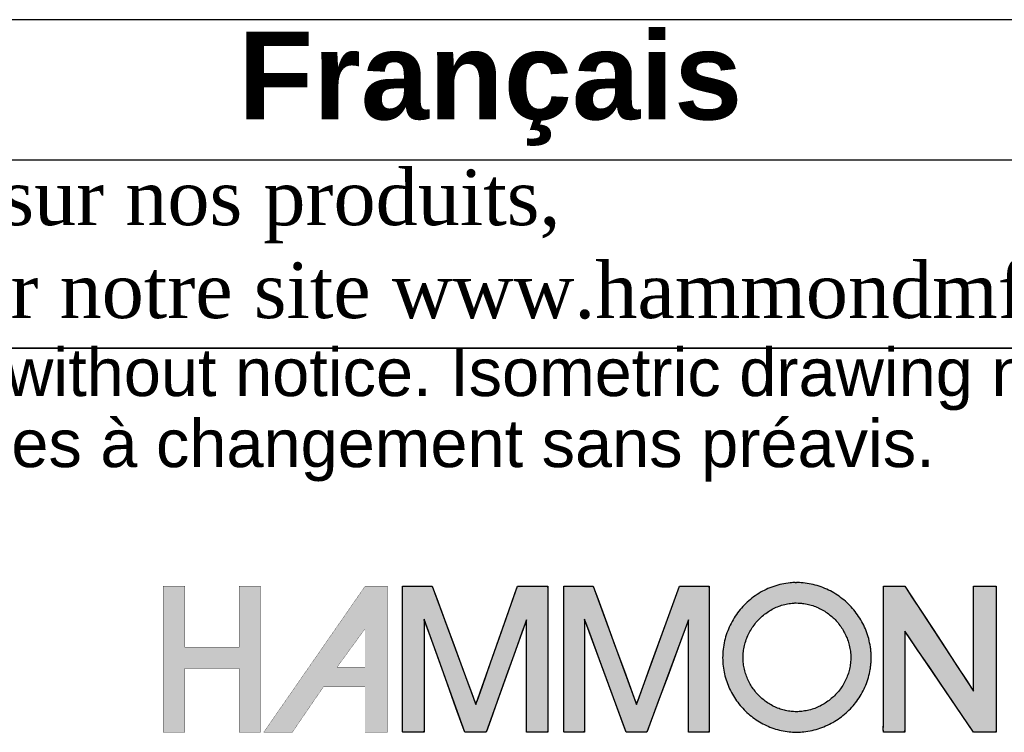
# Model space of a CAD drawing. Header units: inches. Extents: x 0 to 80, y 0 to 59.8.
# Tile 5 of 12: x 68.1 to 75.2, y 5.3 to 10.4. Entities that reach past the tile are written whole.
import ezdxf

# ---------------------------------------------------------------- set-up
doc = ezdxf.new("R2010")
doc.units = ezdxf.units.IN
doc.header["$MEASUREMENT"] = 0
doc.layers.add('Default', color=7, linetype='Continuous')

# ---------------------------------------------------------------- blocks, each defined once
blk = doc.blocks.new('Block1')
at = {"layer": 'Default', "linetype": 'Continuous'}
for points in [[(1.3629, 1.2145), (1.3629, 1.1253), (1.2832, 1.1253), (1.2832, 1.2145), (1.2517, 1.2145), (1.2517, 1.0005), (1.2832, 1.0005), (1.2832, 1.0939), (1.3629, 1.0939), (1.3629, 1.0939), (1.3629, 1.0005), (1.3943, 1.0005), (1.3943, 1.2145)], [(1.6025, 1.2145), (1.6025, 1.1948), (1.6025, 1.175), (1.6025, 1.1553), (1.6025, 1.1356), (1.6025, 1.1159), (1.6025, 1.0962), (1.6025, 1.0794), (1.6025, 1.0686), (1.6025, 1.0579), (1.6025, 1.0471), (1.6025, 1.0363), (1.6025, 1.0255), (1.6025, 1.0147), (1.6025, 1.0106), (1.6025, 1.0091), (1.6024, 1.007), (1.6024, 1.0047), (1.6024, 1.0026), (1.6026, 1.0011), (1.6029, 1.0005), (1.6075, 1.0005), (1.6122, 1.0005), (1.6169, 1.0005), (1.6215, 1.0005), (1.6262, 1.0005), (1.6309, 1.0005), (1.634, 1.0017), (1.634, 1.0178), (1.634, 1.0472), (1.634, 1.0834), (1.634, 1.1196), (1.634, 1.149), (1.634, 1.165), (1.6357, 1.1616), (1.6433, 1.1403), (1.655, 1.1079), (1.6683, 1.071), (1.6808, 1.0363), (1.6901, 1.0106), (1.6937, 1.0005), (1.6957, 1.0005), (1.7005, 1.0005), (1.7071, 1.0005), (1.7141, 1.0005), (1.7203, 1.0005), (1.7243, 1.0005), (1.7257, 1.0017), (1.7313, 1.0177), (1.7418, 1.0469), (1.7546, 1.0829), (1.7674, 1.1188), (1.7779, 1.1481), (1.7835, 1.164), (1.784, 1.1606), (1.784, 1.1395), (1.784, 1.1072), (1.784, 1.0706), (1.784, 1.0361), (1.784, 1.0105), (1.784, 1.0005), (1.7859, 1.0005), (1.7908, 1.0005), (1.7974, 1.0005), (1.8044, 1.0005), (1.8105, 1.0005), (1.8146, 1.0005), (1.8154, 1.0021), (1.8154, 1.0228), (1.8154, 1.0608), (1.8154, 1.1075), (1.8154, 1.1542), (1.8154, 1.1922), (1.8154, 1.2129), (1.8142, 1.2145), (1.8085, 1.2145), (1.7997, 1.2145), (1.7898, 1.2145), (1.7805, 1.2145), (1.7735, 1.2145), (1.7708, 1.2145), (1.7671, 1.2039), (1.7577, 1.177), (1.745, 1.1407), (1.7314, 1.102), (1.7195, 1.068), (1.7117, 1.0458), (1.7096, 1.0422), (1.7034, 1.0589), (1.692, 1.0898), (1.678, 1.1277), (1.6641, 1.1656), (1.6527, 1.1964), (1.6465, 1.2132), (1.6448, 1.2145), (1.6392, 1.2145), (1.6307, 1.2145), (1.621, 1.2145), (1.6119, 1.2145), (1.6052, 1.2145)], [(1.839, 1.2145), (1.839, 1.1948), (1.839, 1.175), (1.839, 1.1553), (1.839, 1.1356), (1.839, 1.1159), (1.839, 1.0962), (1.839, 1.0794), (1.839, 1.0686), (1.839, 1.0579), (1.839, 1.0471), (1.839, 1.0363), (1.839, 1.0255), (1.839, 1.0147), (1.839, 1.0106), (1.839, 1.009), (1.8389, 1.007), (1.8389, 1.0047), (1.839, 1.0026), (1.8391, 1.0011), (1.8394, 1.0005), (1.8439, 1.0005), (1.8484, 1.0005), (1.8529, 1.0005), (1.8574, 1.0005), (1.8619, 1.0005), (1.8664, 1.0005), (1.8694, 1.0017), (1.8694, 1.0178), (1.8694, 1.0472), (1.8694, 1.0834), (1.8694, 1.1196), (1.8694, 1.149), (1.8694, 1.165), (1.8711, 1.1616), (1.8789, 1.1403), (1.8908, 1.1079), (1.9044, 1.071), (1.9171, 1.0363), (1.9266, 1.0106), (1.9303, 1.0005), (1.9321, 1.0005), (1.9368, 1.0005), (1.9432, 1.0005), (1.95, 1.0005), (1.9559, 1.0005), (1.9598, 1.0005), (1.9611, 1.0017), (1.967, 1.0177), (1.9778, 1.0469), (1.9911, 1.0829), (2.0044, 1.1188), (2.0152, 1.1481), (2.0211, 1.164), (2.0215, 1.1606), (2.0215, 1.1395), (2.0215, 1.1072), (2.0215, 1.0706), (2.0215, 1.0361), (2.0215, 1.0105), (2.0215, 1.0005), (2.0234, 1.0005), (2.0281, 1.0005), (2.0345, 1.0005), (2.0412, 1.0005), (2.0472, 1.0005), (2.0511, 1.0005), (2.0519, 1.0021), (2.0519, 1.0228), (2.0519, 1.0608), (2.0519, 1.1075), (2.0519, 1.1542), (2.0519, 1.1922), (2.0519, 1.2129), (2.0507, 1.2145), (2.0451, 1.2145), (2.0366, 1.2145), (2.0269, 1.2145), (2.0178, 1.2145), (2.011, 1.2145), (2.0084, 1.2145), (2.0046, 1.2039), (1.9948, 1.177), (1.9816, 1.1407), (1.9676, 1.102), (1.9553, 1.068), (1.9472, 1.0458), (1.945, 1.0422), (1.9389, 1.0589), (1.9276, 1.0898), (1.9137, 1.1277), (1.8999, 1.1656), (1.8886, 1.1964), (1.8825, 1.2132), (1.8808, 1.2145), (1.8753, 1.2145), (1.8669, 1.2145), (1.8573, 1.2145), (1.8483, 1.2145), (1.8416, 1.2145)], [(2.3073, 1.2145), (2.3073, 1.1987), (2.3073, 1.1829), (2.3073, 1.1672), (2.3073, 1.1514), (2.3073, 1.1356), (2.3073, 1.1198), (2.3073, 1.1041), (2.3073, 1.0883), (2.3073, 1.0773), (2.3073, 1.0686), (2.3073, 1.06), (2.3073, 1.0514), (2.3073, 1.0428), (2.3073, 1.0341), (2.3073, 1.0255), (2.3073, 1.0169), (2.3073, 1.011), (2.3073, 1.0101), (2.3072, 1.0087), (2.3072, 1.007), (2.3072, 1.0052), (2.3072, 1.0034), (2.3073, 1.0019), (2.3074, 1.0009), (2.3077, 1.0005), (2.3114, 1.0005), (2.3151, 1.0005), (2.3188, 1.0005), (2.3226, 1.0005), (2.3263, 1.0005), (2.33, 1.0005), (2.3338, 1.0005), (2.3375, 1.0005), (2.3388, 1.0032), (2.3388, 1.016), (2.3388, 1.0364), (2.3388, 1.0614), (2.3388, 1.088), (2.3388, 1.1131), (2.3388, 1.1335), (2.3388, 1.1462), (2.3392, 1.1482), (2.3457, 1.1388), (2.358, 1.1205), (2.3742, 1.0967), (2.3921, 1.0703), (2.4097, 1.0444), (2.4248, 1.0221), (2.4354, 1.0064), (2.4394, 1.0005), (2.4407, 1.0005), (2.4442, 1.0005), (2.4492, 1.0005), (2.455, 1.0005), (2.4609, 1.0005), (2.4662, 1.0005), (2.4702, 1.0005), (2.4723, 1.0005), (2.4725, 1.0044), (2.4725, 1.0228), (2.4725, 1.0522), (2.4725, 1.0883), (2.4725, 1.1267), (2.4725, 1.1628), (2.4725, 1.1922), (2.4725, 1.2106), (2.4723, 1.2145), (2.4702, 1.2145), (2.4662, 1.2145), (2.4609, 1.2145), (2.455, 1.2145), (2.4492, 1.2145), (2.4442, 1.2145), (2.4407, 1.2145), (2.4394, 1.2145), (2.4394, 1.2084), (2.4394, 1.1922), (2.4394, 1.1691), (2.4394, 1.1423), (2.4394, 1.1149), (2.4394, 1.0902), (2.4394, 1.0714), (2.4394, 1.0616), (2.4376, 1.0636), (2.4289, 1.0768), (2.4151, 1.098), (2.3981, 1.1239), (2.3801, 1.1514), (2.3631, 1.1774), (2.3492, 1.1985), (2.3406, 1.2117), (2.3386, 1.2145), (2.3366, 1.2145), (2.3327, 1.2145), (2.3277, 1.2145), (2.3221, 1.2145), (2.3166, 1.2145), (2.3119, 1.2145), (2.3085, 1.2145)]]:
    blk.add_hatch(color=7, dxfattribs=at).paths.add_polyline_path(points)
h = blk.add_hatch(color=7, dxfattribs=at)
h.paths.add_polyline_path([(1.5475, 1.2145), (1.5467, 1.2133), (1.399, 1.0005), (1.441, 1.0005), (1.4866, 1.0671), (1.5475, 1.0671), (1.5475, 1.0005), (1.5805, 1.0005), (1.5805, 1.2145)])
h.paths.add_polyline_path([(1.5475, 1.096), (1.5475, 1.1521), (1.5066, 1.096)])
h = blk.add_hatch(color=7, dxfattribs=at)
edge = h.paths.add_edge_path()
edge.add_spline(control_points=[(2.1778, 1.2201), (2.1771, 1.22), (2.1759, 1.22), (2.1733, 1.2198), (2.1719, 1.2197), (2.1665, 1.2191), (2.1625, 1.2185), (2.1543, 1.2168), (2.1505, 1.2157), (2.1426, 1.2131), (2.139, 1.2116), (2.1316, 1.2081), (2.1281, 1.2062), (2.1212, 1.2019), (2.1179, 1.1996), (2.1115, 1.1946), (2.1085, 1.192), (2.1027, 1.1863), (2.1, 1.1834), (2.0948, 1.1772), (2.0924, 1.1739), (2.088, 1.1672), (2.0859, 1.1637), (2.0822, 1.1565), (2.0805, 1.1528), (2.0776, 1.1451), (2.0763, 1.1413), (2.0742, 1.1333), (2.0734, 1.1294), (2.0722, 1.1211), (2.0719, 1.117), (2.0716, 1.1086), (2.0718, 1.1046), (2.0724, 1.0965), (2.073, 1.0927), (2.0746, 1.0849), (2.0755, 1.0812), (2.0779, 1.0738), (2.0792, 1.0702), (2.0823, 1.0631), (2.0841, 1.0597), (2.0879, 1.053), (2.0899, 1.0498), (2.0944, 1.0435), (2.0968, 1.0405), (2.1018, 1.0348), (2.1045, 1.032), (2.1101, 1.0268), (2.113, 1.0244), (2.1192, 1.0198), (2.1223, 1.0177), (2.1289, 1.0137), (2.1322, 1.012), (2.1393, 1.0087), (2.1428, 1.0073), (2.1502, 1.0048), (2.1538, 1.0038), (2.1616, 1.0021), (2.1653, 1.0015), (2.1708, 1.0009), (2.1723, 1.0008), (2.1754, 1.0006), (2.1771, 1.0005), (2.1831, 1.0006), (2.1845, 1.0006), (2.1874, 1.0009), (2.189, 1.001), (2.1948, 1.0017), (2.1987, 1.0023), (2.2067, 1.0041), (2.2105, 1.0051), (2.2181, 1.0077), (2.2218, 1.0092), (2.229, 1.0126), (2.2325, 1.0144), (2.2393, 1.0185), (2.2425, 1.0207), (2.2488, 1.0255), (2.2518, 1.028), (2.2576, 1.0334), (2.2603, 1.0362), (2.2654, 1.0422), (2.2678, 1.0452), (2.2723, 1.0518), (2.2744, 1.0551), (2.2782, 1.0621), (2.2799, 1.0656), (2.2829, 1.073), (2.2842, 1.0767), (2.2864, 1.0845), (2.2873, 1.0884), (2.2883, 1.0945), (2.2886, 1.0964), (2.289, 1.1001), (2.2892, 1.1019), (2.2895, 1.1048), (2.2895, 1.1058), (2.2896, 1.1077), (2.2896, 1.1086), (2.2896, 1.1112), (2.2896, 1.1118), (2.2896, 1.1131), (2.2895, 1.1139), (2.2893, 1.1165), (2.2892, 1.1182), (2.2888, 1.1218), (2.2886, 1.1237), (2.2876, 1.1299), (2.2868, 1.1337), (2.2847, 1.1416), (2.2835, 1.1453), (2.2806, 1.1528), (2.2789, 1.1564), (2.2752, 1.1635), (2.2732, 1.1669), (2.2688, 1.1735), (2.2665, 1.1767), (2.2614, 1.1828), (2.2588, 1.1857), (2.2531, 1.1912), (2.2501, 1.1938), (2.2439, 1.1988), (2.2407, 1.201), (2.234, 1.2053), (2.2305, 1.2072), (2.2233, 1.2107), (2.2197, 1.2123), (2.2121, 1.215), (2.2084, 1.2161), (2.2004, 1.218), (2.1965, 1.2187), (2.1887, 1.2196), (2.1851, 1.2198), (2.1809, 1.2201), (2.1804, 1.2201), (2.18, 1.2201)], knot_values=[0, 0, 0, 0, 0.006253, 0.006253, 0.012505, 0.012505, 0.030829, 0.030829, 0.048882, 0.048882, 0.066764, 0.066764, 0.084548, 0.084548, 0.102286, 0.102286, 0.120012, 0.120012, 0.137747, 0.137747, 0.15551, 0.15551, 0.173315, 0.173315, 0.191184, 0.191184, 0.20915, 0.20915, 0.227262, 0.227262, 0.245593, 0.245593, 0.263702, 0.263702, 0.281026, 0.281026, 0.298163, 0.298163, 0.315172, 0.315172, 0.332097, 0.332097, 0.348969, 0.348969, 0.365805, 0.365805, 0.382621, 0.382621, 0.39943, 0.39943, 0.41625, 0.41625, 0.433104, 0.433104, 0.450033, 0.450033, 0.467091, 0.467091, 0.484355, 0.484355, 0.491212, 0.491212, 0.49807, 0.49807, 0.505746, 0.505746, 0.513421, 0.513421, 0.531337, 0.531337, 0.549023, 0.549023, 0.566548, 0.566548, 0.583962, 0.583962, 0.601305, 0.601305, 0.618607, 0.618607, 0.635893, 0.635893, 0.65319, 0.65319, 0.67053, 0.67053, 0.687954, 0.687954, 0.705517, 0.705517, 0.72329, 0.72329, 0.732328, 0.732328, 0.741367, 0.741367, 0.744906, 0.744906, 0.748446, 0.748446, 0.750825, 0.750825, 0.753204, 0.753204, 0.762224, 0.762224, 0.771244, 0.771244, 0.789037, 0.789037, 0.806664, 0.806664, 0.824184, 0.824184, 0.841639, 0.841639, 0.859056, 0.859056, 0.876456, 0.876456, 0.893855, 0.893855, 0.91127, 0.91127, 0.928728, 0.928728, 0.946265, 0.946265, 0.963936, 0.963936, 0.981815, 0.981815, 0.998218, 0.998218, 1, 1, 1, 1], degree=3, periodic=0)
edge.add_line((2.18, 1.2201), (2.1778, 1.2201))
edge = h.paths.add_edge_path()
edge.add_spline(control_points=[(2.1787, 1.1901), (2.1777, 1.19), (2.175, 1.1899), (2.171, 1.1894), (2.1669, 1.1888), (2.1623, 1.1879), (2.1584, 1.1868), (2.154, 1.1853), (2.1502, 1.1838), (2.146, 1.1818), (2.1424, 1.1798), (2.1384, 1.1773), (2.1351, 1.175), (2.1313, 1.172), (2.1283, 1.1694), (2.1248, 1.166), (2.1221, 1.163), (2.1189, 1.1593), (2.1165, 1.156), (2.1138, 1.152), (2.1118, 1.1485), (2.1096, 1.1442), (2.1079, 1.1404), (2.1061, 1.1359), (2.1049, 1.132), (2.1036, 1.1274), (2.1028, 1.1233), (2.1021, 1.1185), (2.1018, 1.1144), (2.1016, 1.1096), (2.1018, 1.1055), (2.1021, 1.1008), (2.1027, 1.0969), (2.1036, 1.0925), (2.1046, 1.0887), (2.106, 1.0844), (2.1073, 1.0808), (2.1091, 1.0766), (2.1109, 1.0731), (2.1131, 1.0692), (2.1152, 1.0659), (2.1179, 1.0622), (2.1203, 1.0592), (2.1233, 1.0557), (2.126, 1.053), (2.1294, 1.0499), (2.1323, 1.0474), (2.1359, 1.0447), (2.1391, 1.0426), (2.143, 1.0402), (2.1464, 1.0384), (2.1504, 1.0366), (2.154, 1.0351), (2.1582, 1.0337), (2.1619, 1.0327), (2.1662, 1.0318), (2.1701, 1.0312), (2.174, 1.0307), (2.177, 1.0306), (2.1801, 1.0304), (2.182, 1.0306), (2.1855, 1.0308), (2.1899, 1.0313), (2.1939, 1.0319), (2.1985, 1.033), (2.2024, 1.034), (2.2069, 1.0356), (2.2106, 1.037), (2.2149, 1.039), (2.2184, 1.0409), (2.2224, 1.0433), (2.2257, 1.0456), (2.2295, 1.0484), (2.2325, 1.0509), (2.2359, 1.0542), (2.2386, 1.057), (2.2417, 1.0606), (2.2441, 1.0637), (2.2468, 1.0675), (2.2489, 1.0709), (2.2511, 1.0749), (2.2528, 1.0785), (2.2545, 1.0828), (2.2559, 1.0866), (2.2571, 1.0911), (2.258, 1.095), (2.2588, 1.0997), (2.2592, 1.1038), (2.2595, 1.1071), (2.2596, 1.1086), (2.2596, 1.1102), (2.2596, 1.1109), (2.2596, 1.1119), (2.2593, 1.1149), (2.259, 1.119), (2.2583, 1.1237), (2.2574, 1.1276), (2.2562, 1.1322), (2.255, 1.136), (2.2533, 1.1404), (2.2516, 1.144), (2.2494, 1.1482), (2.2474, 1.1516), (2.2448, 1.1556), (2.2424, 1.1588), (2.2393, 1.1625), (2.2367, 1.1654), (2.2333, 1.1687), (2.2303, 1.1713), (2.2266, 1.1743), (2.2233, 1.1766), (2.2193, 1.1791), (2.2159, 1.181), (2.2117, 1.1831), (2.208, 1.1847), (2.2036, 1.1862), (2.1997, 1.1874), (2.1952, 1.1884), (2.1912, 1.1892), (2.1868, 1.1897), (2.1832, 1.1899), (2.1796, 1.1901), (2.1791, 1.1901), (2.1788, 1.1901), (2.1787, 1.1901)], knot_values=[0, 0, 0, 0, 0.012505, 0.012505, 0.030829, 0.030829, 0.048882, 0.048882, 0.066764, 0.066764, 0.084548, 0.084548, 0.102286, 0.102286, 0.120012, 0.120012, 0.137747, 0.137747, 0.15551, 0.15551, 0.173315, 0.173315, 0.191184, 0.191184, 0.20915, 0.20915, 0.227262, 0.227262, 0.245593, 0.245593, 0.263702, 0.263702, 0.281026, 0.281026, 0.298163, 0.298163, 0.315172, 0.315172, 0.332097, 0.332097, 0.348969, 0.348969, 0.365805, 0.365805, 0.382621, 0.382621, 0.39943, 0.39943, 0.41625, 0.41625, 0.433104, 0.433104, 0.450033, 0.450033, 0.467091, 0.467091, 0.484355, 0.484355, 0.49807, 0.49807, 0.49807, 0.513421, 0.513421, 0.531337, 0.531337, 0.549023, 0.549023, 0.566548, 0.566548, 0.583962, 0.583962, 0.601305, 0.601305, 0.618607, 0.618607, 0.635893, 0.635893, 0.65319, 0.65319, 0.67053, 0.67053, 0.687954, 0.687954, 0.705517, 0.705517, 0.72329, 0.72329, 0.741367, 0.741367, 0.748446, 0.748446, 0.748446, 0.753204, 0.753204, 0.771244, 0.771244, 0.789037, 0.789037, 0.806664, 0.806664, 0.824184, 0.824184, 0.841639, 0.841639, 0.859056, 0.859056, 0.876456, 0.876456, 0.893855, 0.893855, 0.91127, 0.91127, 0.928728, 0.928728, 0.946265, 0.946265, 0.963936, 0.963936, 0.981815, 0.981815, 0.998218, 0.998218, 0.998218, 1, 1, 1, 1], degree=3, periodic=0)
at = {"layer": 'Default', "color": 7, "linetype": 'Continuous'}
blk.add_line((2.1778, 1.2201), (2.18, 1.2201), dxfattribs=at)
at = {"layer": 'Default', "color": 7, "linetype": 'Continuous', "const_width": 0.00035}
for points in [[(1.3629, 1.2145), (1.3629, 1.1253), (1.2832, 1.1253), (1.2832, 1.2145), (1.2517, 1.2145), (1.2517, 1.0005), (1.2832, 1.0005), (1.2832, 1.0939), (1.3629, 1.0939), (1.3629, 1.0939), (1.3629, 1.0005), (1.3943, 1.0005), (1.3943, 1.2145), (1.3629, 1.2145)], [(1.5475, 1.2145), (1.5467, 1.2133), (1.399, 1.0005), (1.441, 1.0005), (1.4866, 1.0671), (1.5475, 1.0671), (1.5475, 1.0005), (1.5805, 1.0005), (1.5805, 1.2145), (1.5475, 1.2145)], [(1.5475, 1.096), (1.5066, 1.096), (1.5475, 1.1521), (1.5475, 1.096)]]:
    blk.add_lwpolyline(points, close=True, dxfattribs=at)
at = {"layer": 'Default', "color": 7, "linetype": 'Continuous'}
for points in [[(1.6025, 1.2145), (1.6052, 1.2145), (1.6119, 1.2145), (1.621, 1.2145), (1.6307, 1.2145), (1.6392, 1.2145), (1.6448, 1.2145), (1.6465, 1.2132), (1.6527, 1.1964), (1.6641, 1.1656), (1.678, 1.1277), (1.692, 1.0898), (1.7034, 1.0589), (1.7096, 1.0422), (1.7117, 1.0458), (1.7195, 1.068), (1.7314, 1.102), (1.745, 1.1407), (1.7577, 1.177), (1.7671, 1.2039), (1.7708, 1.2145), (1.7735, 1.2145), (1.7805, 1.2145), (1.7898, 1.2145), (1.7997, 1.2145), (1.8085, 1.2145), (1.8142, 1.2145), (1.8154, 1.2129), (1.8154, 1.1922), (1.8154, 1.1542), (1.8154, 1.1075), (1.8154, 1.0608), (1.8154, 1.0228), (1.8154, 1.0021), (1.8146, 1.0005), (1.8105, 1.0005), (1.8044, 1.0005), (1.7974, 1.0005), (1.7908, 1.0005), (1.7859, 1.0005), (1.784, 1.0005), (1.784, 1.0105), (1.784, 1.0361), (1.784, 1.0706), (1.784, 1.1072), (1.784, 1.1395), (1.784, 1.1606), (1.7835, 1.164), (1.7779, 1.1481), (1.7674, 1.1188), (1.7546, 1.0829), (1.7418, 1.0469), (1.7313, 1.0177), (1.7257, 1.0017), (1.7243, 1.0005), (1.7203, 1.0005), (1.7141, 1.0005), (1.7071, 1.0005), (1.7005, 1.0005), (1.6957, 1.0005), (1.6937, 1.0005), (1.6901, 1.0106), (1.6808, 1.0363), (1.6683, 1.071), (1.655, 1.1079), (1.6433, 1.1403), (1.6357, 1.1616), (1.634, 1.165), (1.634, 1.149), (1.634, 1.1196), (1.634, 1.0834), (1.634, 1.0472), (1.634, 1.0178), (1.634, 1.0017), (1.6309, 1.0005), (1.6262, 1.0005), (1.6215, 1.0005), (1.6169, 1.0005), (1.6122, 1.0005), (1.6075, 1.0005), (1.6029, 1.0005), (1.6026, 1.0011), (1.6024, 1.0026), (1.6024, 1.0047), (1.6024, 1.007), (1.6025, 1.0091), (1.6025, 1.0106), (1.6025, 1.0147), (1.6025, 1.0255), (1.6025, 1.0363), (1.6025, 1.0471), (1.6025, 1.0579), (1.6025, 1.0686), (1.6025, 1.0794), (1.6025, 1.0962), (1.6025, 1.1159), (1.6025, 1.1356), (1.6025, 1.1553), (1.6025, 1.175), (1.6025, 1.1948), (1.6025, 1.2145)], [(1.839, 1.2145), (1.8416, 1.2145), (1.8483, 1.2145), (1.8573, 1.2145), (1.8669, 1.2145), (1.8753, 1.2145), (1.8808, 1.2145), (1.8825, 1.2132), (1.8886, 1.1964), (1.8999, 1.1656), (1.9137, 1.1277), (1.9276, 1.0898), (1.9389, 1.0589), (1.945, 1.0422), (1.9472, 1.0458), (1.9553, 1.068), (1.9676, 1.102), (1.9816, 1.1407), (1.9948, 1.177), (2.0046, 1.2039), (2.0084, 1.2145), (2.011, 1.2145), (2.0178, 1.2145), (2.0269, 1.2145), (2.0366, 1.2145), (2.0451, 1.2145), (2.0507, 1.2145), (2.0519, 1.2129), (2.0519, 1.1922), (2.0519, 1.1542), (2.0519, 1.1075), (2.0519, 1.0608), (2.0519, 1.0228), (2.0519, 1.0021), (2.0511, 1.0005), (2.0472, 1.0005), (2.0412, 1.0005), (2.0345, 1.0005), (2.0281, 1.0005), (2.0234, 1.0005), (2.0215, 1.0005), (2.0215, 1.0105), (2.0215, 1.0361), (2.0215, 1.0706), (2.0215, 1.1072), (2.0215, 1.1395), (2.0215, 1.1606), (2.0211, 1.164), (2.0152, 1.1481), (2.0044, 1.1188), (1.9911, 1.0829), (1.9778, 1.0469), (1.967, 1.0177), (1.9611, 1.0017), (1.9598, 1.0005), (1.9559, 1.0005), (1.95, 1.0005), (1.9432, 1.0005), (1.9368, 1.0005), (1.9321, 1.0005), (1.9303, 1.0005), (1.9266, 1.0106), (1.9171, 1.0363), (1.9044, 1.071), (1.8908, 1.1079), (1.8789, 1.1403), (1.8711, 1.1616), (1.8694, 1.165), (1.8694, 1.149), (1.8694, 1.1196), (1.8694, 1.0834), (1.8694, 1.0472), (1.8694, 1.0178), (1.8694, 1.0017), (1.8664, 1.0005), (1.8619, 1.0005), (1.8574, 1.0005), (1.8529, 1.0005), (1.8484, 1.0005), (1.8439, 1.0005), (1.8394, 1.0005), (1.8391, 1.0011), (1.839, 1.0026), (1.8389, 1.0047), (1.8389, 1.007), (1.839, 1.009), (1.839, 1.0106), (1.839, 1.0147), (1.839, 1.0255), (1.839, 1.0363), (1.839, 1.0471), (1.839, 1.0579), (1.839, 1.0686), (1.839, 1.0794), (1.839, 1.0962), (1.839, 1.1159), (1.839, 1.1356), (1.839, 1.1553), (1.839, 1.175), (1.839, 1.1948), (1.839, 1.2145)], [(2.3073, 1.2145), (2.3085, 1.2145), (2.3119, 1.2145), (2.3166, 1.2145), (2.3221, 1.2145), (2.3277, 1.2145), (2.3327, 1.2145), (2.3366, 1.2145), (2.3386, 1.2145), (2.3406, 1.2117), (2.3492, 1.1985), (2.3631, 1.1774), (2.3801, 1.1514), (2.3981, 1.1239), (2.4151, 1.098), (2.4289, 1.0768), (2.4376, 1.0636), (2.4394, 1.0616), (2.4394, 1.0714), (2.4394, 1.0902), (2.4394, 1.1149), (2.4394, 1.1423), (2.4394, 1.1691), (2.4394, 1.1922), (2.4394, 1.2084), (2.4394, 1.2145), (2.4407, 1.2145), (2.4442, 1.2145), (2.4492, 1.2145), (2.455, 1.2145), (2.4609, 1.2145), (2.4662, 1.2145), (2.4702, 1.2145), (2.4723, 1.2145), (2.4725, 1.2106), (2.4725, 1.1922), (2.4725, 1.1628), (2.4725, 1.1267), (2.4725, 1.0883), (2.4725, 1.0522), (2.4725, 1.0228), (2.4725, 1.0044), (2.4723, 1.0005), (2.4702, 1.0005), (2.4662, 1.0005), (2.4609, 1.0005), (2.455, 1.0005), (2.4492, 1.0005), (2.4442, 1.0005), (2.4407, 1.0005), (2.4394, 1.0005), (2.4354, 1.0064), (2.4248, 1.0221), (2.4097, 1.0444), (2.3921, 1.0703), (2.3742, 1.0967), (2.358, 1.1205), (2.3457, 1.1388), (2.3392, 1.1482), (2.3388, 1.1462), (2.3388, 1.1335), (2.3388, 1.1131), (2.3388, 1.088), (2.3388, 1.0614), (2.3388, 1.0364), (2.3388, 1.016), (2.3388, 1.0032), (2.3375, 1.0005), (2.3338, 1.0005), (2.33, 1.0005), (2.3263, 1.0005), (2.3226, 1.0005), (2.3188, 1.0005), (2.3151, 1.0005), (2.3114, 1.0005), (2.3077, 1.0005), (2.3074, 1.0009), (2.3073, 1.0019), (2.3072, 1.0034), (2.3072, 1.0052), (2.3072, 1.007), (2.3072, 1.0087), (2.3073, 1.0101), (2.3073, 1.011), (2.3073, 1.0169), (2.3073, 1.0255), (2.3073, 1.0341), (2.3073, 1.0428), (2.3073, 1.0514), (2.3073, 1.06), (2.3073, 1.0686), (2.3073, 1.0773), (2.3073, 1.0883), (2.3073, 1.1041), (2.3073, 1.1198), (2.3073, 1.1356), (2.3073, 1.1514), (2.3073, 1.1672), (2.3073, 1.1829), (2.3073, 1.1987), (2.3073, 1.2145)]]:
    blk.add_lwpolyline(points, close=True, dxfattribs=at)
for points, knots in [([(1.634, 1.0005), (1.6236, 1.0005), (1.6132, 1.0005), (1.6029, 1.0005), (1.6021, 1.0005), (1.6025, 1.0101), (1.6025, 1.0111), (1.6025, 1.0351), (1.6025, 1.0591), (1.6025, 1.083), (1.6025, 1.1268), (1.6025, 1.1707), (1.6025, 1.2145)], [0, 0, 0, 0, 0.25, 0.25, 0.25, 0.5, 0.5, 0.5, 0.75, 0.75, 0.75, 1, 1, 1, 1]), ([(1.8694, 1.0005), (1.8594, 1.0005), (1.8494, 1.0005), (1.8394, 1.0005), (1.8386, 1.0005), (1.839, 1.0101), (1.839, 1.0111), (1.839, 1.0351), (1.839, 1.0591), (1.839, 1.083), (1.839, 1.1268), (1.839, 1.1707), (1.839, 1.2145)], [0, 0, 0, 0, 0.25, 0.25, 0.25, 0.5, 0.5, 0.5, 0.75, 0.75, 0.75, 1, 1, 1, 1]), ([(2.1778, 1.2201), (2.1771, 1.22), (2.1759, 1.22), (2.1733, 1.2198), (2.1719, 1.2197), (2.1665, 1.2191), (2.1625, 1.2185), (2.1543, 1.2168), (2.1505, 1.2157), (2.1426, 1.2131), (2.139, 1.2116), (2.1316, 1.2081), (2.1281, 1.2062), (2.1212, 1.2019), (2.1179, 1.1996), (2.1115, 1.1946), (2.1085, 1.192), (2.1027, 1.1863), (2.1, 1.1834), (2.0948, 1.1772), (2.0924, 1.1739), (2.088, 1.1672), (2.0859, 1.1637), (2.0822, 1.1565), (2.0805, 1.1528), (2.0776, 1.1451), (2.0763, 1.1413), (2.0742, 1.1333), (2.0734, 1.1294), (2.0722, 1.1211), (2.0719, 1.117), (2.0716, 1.1086), (2.0718, 1.1046), (2.0724, 1.0965), (2.073, 1.0927), (2.0746, 1.0849), (2.0755, 1.0812), (2.0779, 1.0738), (2.0792, 1.0702), (2.0823, 1.0631), (2.0841, 1.0597), (2.0879, 1.053), (2.0899, 1.0498), (2.0944, 1.0435), (2.0968, 1.0405), (2.1018, 1.0348), (2.1045, 1.032), (2.1101, 1.0268), (2.113, 1.0244), (2.1192, 1.0198), (2.1223, 1.0177), (2.1289, 1.0137), (2.1322, 1.012), (2.1393, 1.0087), (2.1428, 1.0073), (2.1502, 1.0048), (2.1538, 1.0038), (2.1616, 1.0021), (2.1653, 1.0015), (2.1708, 1.0009), (2.1723, 1.0008), (2.1754, 1.0006), (2.1771, 1.0005), (2.1831, 1.0006), (2.1845, 1.0006), (2.1874, 1.0009), (2.189, 1.001), (2.1948, 1.0017), (2.1987, 1.0023), (2.2067, 1.0041), (2.2105, 1.0051), (2.2181, 1.0077), (2.2218, 1.0092), (2.229, 1.0126), (2.2325, 1.0144), (2.2393, 1.0185), (2.2425, 1.0207), (2.2488, 1.0255), (2.2518, 1.028), (2.2576, 1.0334), (2.2603, 1.0362), (2.2654, 1.0422), (2.2678, 1.0452), (2.2723, 1.0518), (2.2744, 1.0551), (2.2782, 1.0621), (2.2799, 1.0656), (2.2829, 1.073), (2.2842, 1.0767), (2.2864, 1.0845), (2.2873, 1.0884), (2.2883, 1.0945), (2.2886, 1.0964), (2.289, 1.1001), (2.2892, 1.1019), (2.2895, 1.1048), (2.2895, 1.1058), (2.2896, 1.1077), (2.2896, 1.1086), (2.2896, 1.1112), (2.2896, 1.1118), (2.2896, 1.1131), (2.2895, 1.1139), (2.2893, 1.1165), (2.2892, 1.1182), (2.2888, 1.1218), (2.2886, 1.1237), (2.2876, 1.1299), (2.2868, 1.1337), (2.2847, 1.1416), (2.2835, 1.1453), (2.2806, 1.1528), (2.2789, 1.1564), (2.2752, 1.1635), (2.2732, 1.1669), (2.2688, 1.1735), (2.2665, 1.1767), (2.2614, 1.1828), (2.2588, 1.1857), (2.2531, 1.1912), (2.2501, 1.1938), (2.2439, 1.1988), (2.2407, 1.201), (2.234, 1.2053), (2.2305, 1.2072), (2.2233, 1.2107), (2.2197, 1.2123), (2.2121, 1.215), (2.2084, 1.2161), (2.2004, 1.218), (2.1965, 1.2187), (2.1887, 1.2196), (2.1851, 1.2198), (2.1809, 1.2201), (2.1804, 1.2201), (2.18, 1.2201)], [0, 0, 0, 0, 0.006253, 0.006253, 0.012505, 0.012505, 0.030829, 0.030829, 0.048882, 0.048882, 0.066764, 0.066764, 0.084548, 0.084548, 0.102286, 0.102286, 0.120012, 0.120012, 0.137747, 0.137747, 0.15551, 0.15551, 0.173315, 0.173315, 0.191184, 0.191184, 0.20915, 0.20915, 0.227262, 0.227262, 0.245593, 0.245593, 0.263702, 0.263702, 0.281026, 0.281026, 0.298163, 0.298163, 0.315172, 0.315172, 0.332097, 0.332097, 0.348969, 0.348969, 0.365805, 0.365805, 0.382621, 0.382621, 0.39943, 0.39943, 0.41625, 0.41625, 0.433104, 0.433104, 0.450033, 0.450033, 0.467091, 0.467091, 0.484355, 0.484355, 0.491212, 0.491212, 0.49807, 0.49807, 0.505746, 0.505746, 0.513421, 0.513421, 0.531337, 0.531337, 0.549023, 0.549023, 0.566548, 0.566548, 0.583962, 0.583962, 0.601305, 0.601305, 0.618607, 0.618607, 0.635893, 0.635893, 0.65319, 0.65319, 0.67053, 0.67053, 0.687954, 0.687954, 0.705517, 0.705517, 0.72329, 0.72329, 0.732328, 0.732328, 0.741367, 0.741367, 0.744906, 0.744906, 0.748446, 0.748446, 0.750825, 0.750825, 0.753204, 0.753204, 0.762224, 0.762224, 0.771244, 0.771244, 0.789037, 0.789037, 0.806664, 0.806664, 0.824184, 0.824184, 0.841639, 0.841639, 0.859056, 0.859056, 0.876456, 0.876456, 0.893855, 0.893855, 0.91127, 0.91127, 0.928728, 0.928728, 0.946265, 0.946265, 0.963936, 0.963936, 0.981815, 0.981815, 0.998218, 0.998218, 1, 1, 1, 1]), ([(2.3388, 1.0005), (2.3284, 1.0005), (2.318, 1.0005), (2.3077, 1.0005), (2.3069, 1.0005), (2.3073, 1.0101), (2.3073, 1.0111), (2.3073, 1.0351), (2.3073, 1.0591), (2.3073, 1.083), (2.3073, 1.1268), (2.3073, 1.1707), (2.3073, 1.2145)], [0, 0, 0, 0, 0.25, 0.25, 0.25, 0.5, 0.5, 0.5, 0.75, 0.75, 0.75, 1, 1, 1, 1]), ([(2.1787, 1.1901), (2.1777, 1.19), (2.175, 1.1899), (2.171, 1.1894), (2.1669, 1.1888), (2.1623, 1.1879), (2.1584, 1.1868), (2.154, 1.1853), (2.1502, 1.1838), (2.146, 1.1818), (2.1424, 1.1798), (2.1384, 1.1773), (2.1351, 1.175), (2.1313, 1.172), (2.1283, 1.1694), (2.1248, 1.166), (2.1221, 1.163), (2.1189, 1.1593), (2.1165, 1.156), (2.1138, 1.152), (2.1118, 1.1485), (2.1096, 1.1442), (2.1079, 1.1404), (2.1061, 1.1359), (2.1049, 1.132), (2.1036, 1.1274), (2.1028, 1.1233), (2.1021, 1.1185), (2.1018, 1.1144), (2.1016, 1.1096), (2.1018, 1.1055), (2.1021, 1.1008), (2.1027, 1.0969), (2.1036, 1.0925), (2.1046, 1.0887), (2.106, 1.0844), (2.1073, 1.0808), (2.1091, 1.0766), (2.1109, 1.0731), (2.1131, 1.0692), (2.1152, 1.0659), (2.1179, 1.0622), (2.1203, 1.0592), (2.1233, 1.0557), (2.126, 1.053), (2.1294, 1.0499), (2.1323, 1.0474), (2.1359, 1.0447), (2.1391, 1.0426), (2.143, 1.0402), (2.1464, 1.0384), (2.1504, 1.0366), (2.154, 1.0351), (2.1582, 1.0337), (2.1619, 1.0327), (2.1662, 1.0318), (2.1701, 1.0312), (2.174, 1.0307), (2.177, 1.0306), (2.1801, 1.0304), (2.182, 1.0306), (2.1855, 1.0308), (2.1899, 1.0313), (2.1939, 1.0319), (2.1985, 1.033), (2.2024, 1.034), (2.2069, 1.0356), (2.2106, 1.037), (2.2149, 1.039), (2.2184, 1.0409), (2.2224, 1.0433), (2.2257, 1.0456), (2.2295, 1.0484), (2.2325, 1.0509), (2.2359, 1.0542), (2.2386, 1.057), (2.2417, 1.0606), (2.2441, 1.0637), (2.2468, 1.0675), (2.2489, 1.0709), (2.2511, 1.0749), (2.2528, 1.0785), (2.2545, 1.0828), (2.2559, 1.0866), (2.2571, 1.0911), (2.258, 1.095), (2.2588, 1.0997), (2.2592, 1.1038), (2.2595, 1.1071), (2.2596, 1.1086), (2.2596, 1.1102), (2.2596, 1.1109), (2.2596, 1.1119), (2.2593, 1.1149), (2.259, 1.119), (2.2583, 1.1237), (2.2574, 1.1276), (2.2562, 1.1322), (2.255, 1.136), (2.2533, 1.1404), (2.2516, 1.144), (2.2494, 1.1482), (2.2474, 1.1516), (2.2448, 1.1556), (2.2424, 1.1588), (2.2393, 1.1625), (2.2367, 1.1654), (2.2333, 1.1687), (2.2303, 1.1713), (2.2266, 1.1743), (2.2233, 1.1766), (2.2193, 1.1791), (2.2159, 1.181), (2.2117, 1.1831), (2.208, 1.1847), (2.2036, 1.1862), (2.1997, 1.1874), (2.1952, 1.1884), (2.1912, 1.1892), (2.1868, 1.1897), (2.1832, 1.1899), (2.1796, 1.1901), (2.1791, 1.1901), (2.1788, 1.1901), (2.1787, 1.1901)], [0, 0, 0, 0, 0.012505, 0.012505, 0.030829, 0.030829, 0.048882, 0.048882, 0.066764, 0.066764, 0.084548, 0.084548, 0.102286, 0.102286, 0.120012, 0.120012, 0.137747, 0.137747, 0.15551, 0.15551, 0.173315, 0.173315, 0.191184, 0.191184, 0.20915, 0.20915, 0.227262, 0.227262, 0.245593, 0.245593, 0.263702, 0.263702, 0.281026, 0.281026, 0.298163, 0.298163, 0.315172, 0.315172, 0.332097, 0.332097, 0.348969, 0.348969, 0.365805, 0.365805, 0.382621, 0.382621, 0.39943, 0.39943, 0.41625, 0.41625, 0.433104, 0.433104, 0.450033, 0.450033, 0.467091, 0.467091, 0.484355, 0.484355, 0.49807, 0.49807, 0.49807, 0.513421, 0.513421, 0.531337, 0.531337, 0.549023, 0.549023, 0.566548, 0.566548, 0.583962, 0.583962, 0.601305, 0.601305, 0.618607, 0.618607, 0.635893, 0.635893, 0.65319, 0.65319, 0.67053, 0.67053, 0.687954, 0.687954, 0.705517, 0.705517, 0.72329, 0.72329, 0.741367, 0.741367, 0.748446, 0.748446, 0.748446, 0.753204, 0.753204, 0.771244, 0.771244, 0.789037, 0.789037, 0.806664, 0.806664, 0.824184, 0.824184, 0.841639, 0.841639, 0.859056, 0.859056, 0.876456, 0.876456, 0.893855, 0.893855, 0.91127, 0.91127, 0.928728, 0.928728, 0.946265, 0.946265, 0.963936, 0.963936, 0.981815, 0.981815, 0.998218, 0.998218, 0.998218, 1, 1, 1, 1])]:
    blk.add_open_spline(points, degree=3, knots=knots, dxfattribs=at)
for points in [[(1.6025, 1.2145), (1.6025, 1.2145), (1.646, 1.2145), (1.646, 1.2145)], [(1.646, 1.2145), (1.646, 1.2145), (1.71, 1.0409), (1.71, 1.0409)], [(1.71, 1.0409), (1.71, 1.0409), (1.7708, 1.2145), (1.7708, 1.2145)], [(1.7708, 1.2145), (1.7708, 1.2145), (1.8154, 1.2145), (1.8154, 1.2145)], [(1.8154, 1.2145), (1.8154, 1.2145), (1.8154, 1.0005), (1.8154, 1.0005)], [(1.839, 1.2145), (1.839, 1.2145), (1.882, 1.2145), (1.882, 1.2145)], [(1.882, 1.2145), (1.882, 1.2145), (1.9455, 1.0409), (1.9455, 1.0409)], [(1.9455, 1.0409), (1.9455, 1.0409), (2.0084, 1.2145), (2.0084, 1.2145)], [(2.0084, 1.2145), (2.0084, 1.2145), (2.0519, 1.2145), (2.0519, 1.2145)], [(2.0519, 1.2145), (2.0519, 1.2145), (2.0519, 1.0005), (2.0519, 1.0005)], [(2.3073, 1.2145), (2.3073, 1.2145), (2.3388, 1.2145), (2.3388, 1.2145)], [(2.3388, 1.2145), (2.3388, 1.2145), (2.4394, 1.0608), (2.4394, 1.0608)], [(2.4394, 1.0608), (2.4394, 1.0608), (2.4394, 1.2145), (2.4394, 1.2145)], [(2.4394, 1.2145), (2.4394, 1.2145), (2.4725, 1.2145), (2.4725, 1.2145)], [(2.4725, 1.2145), (2.4725, 1.2145), (2.4725, 1.0005), (2.4725, 1.0005)], [(1.6937, 1.0005), (1.6937, 1.0005), (1.634, 1.1662), (1.634, 1.1662)], [(1.634, 1.1662), (1.634, 1.1662), (1.634, 1.0005), (1.634, 1.0005)], [(1.784, 1.1652), (1.784, 1.1652), (1.7252, 1.0005), (1.7252, 1.0005)], [(1.784, 1.0005), (1.784, 1.0005), (1.784, 1.1652), (1.784, 1.1652)], [(1.9303, 1.0005), (1.9303, 1.0005), (1.8694, 1.1662), (1.8694, 1.1662)], [(1.8694, 1.1662), (1.8694, 1.1662), (1.8694, 1.0005), (1.8694, 1.0005)], [(2.0215, 1.1652), (2.0215, 1.1652), (1.9607, 1.0005), (1.9607, 1.0005)], [(2.0215, 1.0005), (2.0215, 1.0005), (2.0215, 1.1652), (2.0215, 1.1652)], [(2.4394, 1.0005), (2.4394, 1.0005), (2.3388, 1.1489), (2.3388, 1.1489)], [(2.3388, 1.1489), (2.3388, 1.1489), (2.3388, 1.0005), (2.3388, 1.0005)], [(1.7252, 1.0005), (1.7252, 1.0005), (1.6937, 1.0005), (1.6937, 1.0005)], [(1.8154, 1.0005), (1.8154, 1.0005), (1.784, 1.0005), (1.784, 1.0005)], [(1.9607, 1.0005), (1.9607, 1.0005), (1.9303, 1.0005), (1.9303, 1.0005)], [(2.0519, 1.0005), (2.0519, 1.0005), (2.0215, 1.0005), (2.0215, 1.0005)], [(2.4725, 1.0005), (2.4725, 1.0005), (2.4394, 1.0005), (2.4394, 1.0005)]]:
    blk.add_open_spline(points, degree=3, dxfattribs=at)
blk = doc.blocks.new('Block13')
at = {"layer": 'Default', "color": 7, "linetype": 'Continuous'}
blk.add_line((0, 1.6479), (3.5155, 1.6479), dxfattribs=at)
at = {"layer": 'Default', "color": 7}
blk.add_blockref('Block1', (0.0371, 0.0841), dxfattribs=at)
at = {"layer": 'Default', "char_height": 0.07, "attachment_point": 1}
for s, insert, width in [('{\\fArial|b0||i0||c0|p34;\\C7;\\H7.e-002;\\W1.;\\T1.;Data subject to change without notice. Isometric drawing not to scale.}', (0.0298, 1.6475), 3.486391), ('{\\fArial|b0||i0||c0|p34;\\C7;\\H7.e-002;\\W1.;\\T1.;Les données sont sujettes à changement sans préavis.}', (0.0334, 1.5433), 3.235631)]:
    blk.add_mtext(s, dxfattribs=dict(at, insert=insert, width=width))
blk = doc.blocks.new('Block11')
at = {"layer": 'Default', "color": 7}
blk.add_blockref('Block13', (0, 0), dxfattribs=at)
blk = doc.blocks.new('Block10')
at = {"layer": 'Default', "color": 7}
blk.add_blockref('Block11', (0, 0), dxfattribs=at)
blk = doc.blocks.new('Block2')
at = {"layer": 'Default', "color": 7, "xscale": 15, "yscale": 15, "zscale": 15}
blk.add_blockref('Block10', (-52.744, 0), dxfattribs=at)
blk = doc.blocks.new('Block222')
at = {"layer": 'Default', "color": 7}
blk.add_blockref('Block2', (106.578, -49.503), dxfattribs=at)

msp = doc.modelspace()

# ---------------------------------------------------------------- linework, layer by layer
at = {"layer": 'Default', "color": 7, "linetype": 'Continuous'}
for points in [[(62.8636, 10.3817), (62.8636, 9.3787), (80.0004, 9.3787), (80.0004, 10.3817), (62.8636, 10.3817)], [(62.8639, 9.3776), (62.8639, 8.0367), (79.9938, 8.0367), (79.9938, 9.3776), (62.8639, 9.3776)]]:
    msp.add_lwpolyline(points, dxfattribs=at)

# ---------------------------------------------------------------- block references
at = {"layer": 'Default', "color": 7, "xscale": 0.325, "yscale": 0.325, "zscale": 0.325}
msp.add_blockref('Block222', (45.3678, 16.0888), dxfattribs=at)

# ---------------------------------------------------------------- texts
at = {"layer": 'Default'}
for s, insert, char_height, width, attachment_point in [('{\\fArial|b1||i0||c0|p34;\\C7;\\H0.15045;\\W1.;  }{\\fArial|b1||i0||c0|p34;\\C7;\\H0.626875;\\W1.;Français                                                         }', (71.4251, 9.8871), 0.626875, 17.308181, 5), ('{\\fTimes New Roman|b0||i0||c0|p34;\\C7;\\H0.3985;\\W1.; Pour tous les détails sur nos produits, \\P}{\\fTimes New Roman|b0||i0||c0|p34;\\C7;\\H0.3985;\\W1.; svp veuillez consulter notre site www.hammondmfg.com                      }', (62.857, 8.7141), 0.3985, 17.301133, 4)]:
    msp.add_mtext(s, dxfattribs=dict(at, insert=insert, char_height=char_height, width=width, attachment_point=attachment_point))

doc.saveas('drawing.dxf')
